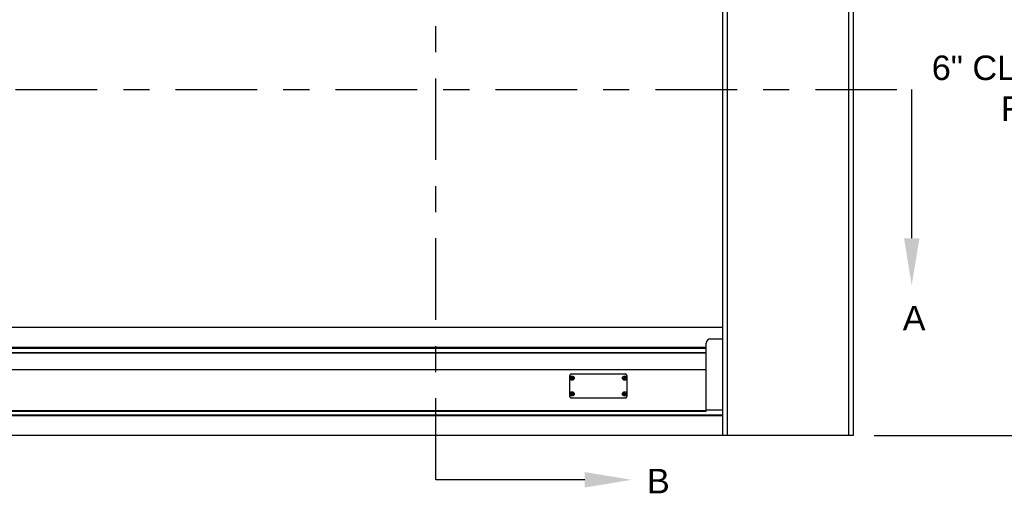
# Model space of a CAD drawing. Header units: inches. Extents: x 170 to 312, y 215 to 248.
# Tile 179 of 216: x 227.94 to 231.71, y 220.19 to 222.01. Entities that reach past the tile are written whole.
import ezdxf
from ezdxf import colors
from ezdxf.entities.mleader import LeaderData, LeaderLine
from ezdxf.math import Vec2, Vec3

# ---------------------------------------------------------------- set-up
doc = ezdxf.new("R2010")
doc.units = ezdxf.units.IN
doc.header["$LTSCALE"] = 0.25
doc.header["$MEASUREMENT"] = 0
doc.linetypes.add('CENTER', pattern=[2, 1.25, -0.25, 0.25, -0.25])
for name, color, linetype in [('ANNOTATIONS', 1, 'Continuous'), ('SECTION CUTS', 6, 'CENTER'), ('STANDARD MOTOR RH', 7, 'Continuous')]:
    doc.layers.add(name, color=color, linetype=linetype)
doc.styles.add('ARIAL', font='arial.ttf', dxfattribs={"height": 0.09375})
doc.styles.get("Standard").update_dxf_attribs({"font": 'romans.shx'})

msp = doc.modelspace()

# ---------------------------------------------------------------- linework, layer by layer
at = {"layer": 'ANNOTATIONS'}
msp.add_line((231.20706, 220.41351), (232.78838, 220.41351), dxfattribs=at)
at = {"layer": 'SECTION CUTS'}
for p, q in [((229.52934, 220.24435), (229.52934, 225.20021)), ((224.85718, 221.7392), (231.35117, 221.7392))]:
    msp.add_line(p, q, dxfattribs=at)
at = {"layer": 'STANDARD MOTOR RH'}
for p, q in [((230.64452, 223.69873), (230.64452, 220.41351)), ((231.10877, 223.69476), (231.10877, 220.41351)), ((231.12665, 223.69476), (231.12665, 220.41351)), ((230.62665, 223.53851), (230.62665, 220.41351)), ((225.62665, 220.82843), (230.62665, 220.82843)), ((230.56415, 220.72853), (230.56415, 220.76819)), ((230.57977, 220.78382), (230.62665, 220.78382)), ((225.68915, 220.75248), (230.56415, 220.75248)), ((225.68915, 220.75186), (230.56415, 220.75186)), ((225.68915, 220.74793), (230.56415, 220.74793)), ((225.68915, 220.73038), (230.56415, 220.73038)), ((230.56415, 220.73008), (225.68915, 220.73008)), ((230.56415, 220.50538), (230.56415, 220.72839)), ((230.56415, 220.66546), (225.68915, 220.66546)), ((230.04801, 220.64988), (230.25401, 220.64988)), ((230.04176, 220.56385), (230.04176, 220.64363)), ((230.04555, 220.6333), (230.04961, 220.63444)), ((230.04637, 220.63132), (230.05006, 220.63338)), ((230.04756, 220.63813), (230.04961, 220.63444)), ((230.04961, 220.63444), (230.04887, 220.63475)), ((230.04954, 220.63894), (230.05068, 220.63489)), ((230.04961, 220.63444), (230.05068, 220.63489)), ((230.04961, 220.63444), (230.05006, 220.63338)), ((230.04975, 220.63263), (230.05006, 220.63338)), ((230.05112, 220.63382), (230.05006, 220.63338)), ((230.0512, 220.62932), (230.05006, 220.63338)), ((230.05437, 220.63694), (230.05068, 220.63489)), ((230.05099, 220.63563), (230.05068, 220.63489)), ((230.05112, 220.63382), (230.05068, 220.63489)), ((230.05518, 220.63496), (230.05112, 220.63382)), ((230.05112, 220.63382), (230.05187, 220.63351)), ((230.05318, 220.63013), (230.05112, 220.63382)), ((230.24683, 220.6333), (230.25089, 220.63444)), ((230.24765, 220.63132), (230.25134, 220.63338)), ((230.24884, 220.63813), (230.25089, 220.63444)), ((230.25089, 220.63444), (230.25015, 220.63475)), ((230.25082, 220.63894), (230.25196, 220.63489)), ((230.25089, 220.63444), (230.25196, 220.63489)), ((230.25089, 220.63444), (230.25134, 220.63338)), ((230.25103, 220.63263), (230.25134, 220.63338)), ((230.2524, 220.63382), (230.25134, 220.63338)), ((230.25248, 220.62932), (230.25134, 220.63338)), ((230.25564, 220.63694), (230.25196, 220.63489)), ((230.25227, 220.63563), (230.25196, 220.63489)), ((230.2524, 220.63382), (230.25196, 220.63489)), ((230.25646, 220.63496), (230.2524, 220.63382)), ((230.2524, 220.63382), (230.25315, 220.63351)), ((230.25446, 220.63013), (230.2524, 220.63382)), ((230.26026, 220.64363), (230.26026, 220.56385)), ((230.04555, 220.57252), (230.04961, 220.57367)), ((230.04637, 220.57054), (230.05006, 220.5726)), ((230.04756, 220.57735), (230.04961, 220.57367)), ((230.04961, 220.57367), (230.04887, 220.57398)), ((230.04954, 220.57817), (230.05068, 220.57411)), ((230.04961, 220.57367), (230.05068, 220.57411)), ((230.04961, 220.57367), (230.05006, 220.5726)), ((230.04975, 220.57185), (230.05006, 220.5726)), ((230.05112, 220.57304), (230.05006, 220.5726)), ((230.0512, 220.56854), (230.05006, 220.5726)), ((230.05437, 220.57616), (230.05068, 220.57411)), ((230.05099, 220.57485), (230.05068, 220.57411)), ((230.05112, 220.57304), (230.05068, 220.57411)), ((230.05518, 220.57418), (230.05112, 220.57304)), ((230.05318, 220.56936), (230.05112, 220.57304)), ((230.05112, 220.57304), (230.05187, 220.57273)), ((230.24683, 220.57252), (230.25089, 220.57367)), ((230.24765, 220.57054), (230.25134, 220.5726)), ((230.24884, 220.57735), (230.25089, 220.57367)), ((230.25089, 220.57367), (230.25015, 220.57398)), ((230.25082, 220.57817), (230.25196, 220.57411)), ((230.25089, 220.57367), (230.25196, 220.57411)), ((230.25089, 220.57367), (230.25134, 220.5726)), ((230.25103, 220.57185), (230.25134, 220.5726)), ((230.2524, 220.57304), (230.25134, 220.5726)), ((230.25248, 220.56854), (230.25134, 220.5726)), ((230.25564, 220.57616), (230.25196, 220.57411)), ((230.25227, 220.57485), (230.25196, 220.57411)), ((230.2524, 220.57304), (230.25196, 220.57411)), ((230.25646, 220.57418), (230.2524, 220.57304)), ((230.2524, 220.57304), (230.25315, 220.57273)), ((230.25446, 220.56936), (230.2524, 220.57304)), ((230.25401, 220.5576), (230.04801, 220.5576)), ((230.56415, 220.50851), (225.68915, 220.50851)), ((230.56415, 220.50538), (225.68915, 220.50538)), ((230.56415, 220.5129), (230.62665, 220.5129)), ((230.62665, 220.49188), (225.62665, 220.49188)), ((230.62665, 220.49008), (225.62665, 220.49008)), ((230.62665, 220.48946), (225.62665, 220.48946)), ((231.12665, 220.41351), (225.12665, 220.41351)), ((231.12665, 220.41351), (230.62665, 220.41351))]:
    msp.add_line(p, q, dxfattribs=at)
for centre, radius in [((230.05037, 220.63413), 0.00844), ((230.05037, 220.63413), 0.00805), ((230.25165, 220.63413), 0.00844), ((230.25165, 220.63413), 0.00805), ((230.05037, 220.57335), 0.00844), ((230.05037, 220.57335), 0.00805), ((230.25165, 220.57335), 0.00844), ((230.25165, 220.57335), 0.00805)]:
    msp.add_circle(centre, radius, dxfattribs=at)
for centre, radius, start, end in [((230.57977, 220.76819), 0.01563, 90, 180), ((230.04801, 220.64363), 0.00625, 90, 180), ((230.25401, 220.64363), 0.00625, 0, 90), ((230.10083, 220.51172), 0.13356, 112.89319, 114.44637), ((230.0649, 220.64013), 0.02052, 199.44524, 205.42354), ((229.99984, 220.75613), 0.1332, 290.44856, 292.00631), ((230.05638, 220.61959), 0.02053, 109.47192, 115.4439), ((230.1711, 220.68416), 0.13184, 200.43712, 202.01053), ((229.93007, 220.5846), 0.13125, 22.88182, 24.46252), ((230.17256, 220.68445), 0.13329, 202.87512, 204.43148), ((230.10192, 220.50956), 0.13597, 110.47137, 111.99695), ((230.04434, 220.64873), 0.02059, 289.47383, 295.4325), ((229.99946, 220.75758), 0.13469, 292.8997, 294.43986), ((229.92589, 220.58264), 0.13586, 20.4604, 21.98725), ((230.03594, 220.62816), 0.02041, 19.45715, 25.4697), ((230.30211, 220.51172), 0.13356, 112.89319, 114.44637), ((230.26618, 220.64013), 0.02052, 199.44524, 205.42354), ((230.20111, 220.75613), 0.1332, 290.44856, 292.00631), ((230.25766, 220.61959), 0.02053, 109.47192, 115.4439), ((230.37238, 220.68416), 0.13184, 200.43712, 202.01053), ((230.13135, 220.5846), 0.13125, 22.88182, 24.46252), ((230.37383, 220.68445), 0.13329, 202.87512, 204.43148), ((230.3032, 220.50956), 0.13597, 110.47137, 111.99695), ((230.24561, 220.64873), 0.02059, 289.47383, 295.4325), ((230.20169, 220.75541), 0.13231, 292.8859, 294.45366), ((230.12717, 220.58264), 0.13586, 20.4604, 21.98725), ((230.23722, 220.62816), 0.02041, 19.45715, 25.4697), ((230.10011, 220.45254), 0.1318, 112.87864, 114.45242), ((230.06489, 220.57935), 0.0205, 199.43955, 205.42323), ((229.99984, 220.69535), 0.1332, 290.44856, 292.00631), ((230.05638, 220.55881), 0.02053, 109.47192, 115.4439), ((230.17099, 220.62334), 0.13172, 200.43468, 202.00961), ((229.92962, 220.52362), 0.13174, 22.88478, 24.45956), ((230.17226, 220.62355), 0.13297, 202.87518, 204.43514), ((230.10192, 220.44878), 0.13597, 110.47137, 111.99695), ((229.99896, 220.69794), 0.13593, 292.90674, 294.43283), ((229.92628, 220.52202), 0.13544, 20.45802, 21.98963), ((230.03592, 220.56738), 0.02042, 19.45665, 25.46419), ((230.30139, 220.45254), 0.1318, 112.87864, 114.45242), ((230.26617, 220.57935), 0.0205, 199.43955, 205.42323), ((230.20111, 220.69535), 0.1332, 290.44856, 292.00631), ((230.25766, 220.55881), 0.02053, 109.47192, 115.4439), ((230.37227, 220.62334), 0.13172, 200.43468, 202.00961), ((230.1309, 220.52362), 0.13174, 22.88478, 24.45956), ((230.37354, 220.62355), 0.13297, 202.87518, 204.43514), ((230.3032, 220.44878), 0.13597, 110.47137, 111.99695), ((230.20119, 220.69577), 0.13356, 292.89319, 294.44637), ((230.12756, 220.52202), 0.13544, 20.45802, 21.98963), ((230.2372, 220.56738), 0.02042, 19.45665, 25.46419), ((230.04801, 220.56385), 0.00625, 180, 270), ((230.04439, 220.58784), 0.02047, 289.44856, 295.44326), ((230.24566, 220.58784), 0.02047, 289.44856, 295.44326), ((230.25401, 220.56385), 0.00625, 270, 0)]:
    msp.add_arc(centre, radius, start, end, dxfattribs=at)

# ---------------------------------------------------------------- texts
at = {"layer": 'ANNOTATIONS', "insert": (232.38409, 221.73136), "char_height": 0.09375, "attachment_point": 6, "style": 'ARIAL'}
msp.add_mtext('6" CLEARANCE\\PREQUIRED', dxfattribs=at)
at = {"layer": 'SECTION CUTS', "style": 'ARIAL'}
for s, p in [('A', (231.31669, 220.81677)), ('B', (230.33736, 220.19265))]:
    msp.add_text(s, height=0.09375, dxfattribs=at).set_placement(p)

# ---------------------------------------------------------------- leaders
at = {"layer": 'SECTION CUTS'}
ml = msp.add_multileader_mtext('Standard', dxfattribs=at)
ml.set_content('', color=256)
ml.set_leader_properties()
ml.build(insert=Vec2(0, 0))
ml.multileader.update_dxf_attribs({"dogleg_length": 0, "arrow_head_size": 0.18})
ctx = ml.context
ctx.base_point, ctx.char_height, ctx.arrow_head_size, ctx.landing_gap_size, ctx.plane_origin = Vec3(231.35117, 221.7392), 0.18, 0.18, 0, Vec3(231.35117, 220.98968)
notes = []
notes.append((ctx, [(0, (1, 1, 0), (231.35117, 221.7392), (1, 0), 0, [(0, [(231.35117, 220.98968)], 0, [])])]))
ctx.mtext.insert, ctx.mtext.flow_direction = Vec3(231.35117, 221.8292), 5
ml = msp.add_multileader_mtext('Standard', dxfattribs=at)
ml.set_content('', color=256)
ml.set_leader_properties()
ml.build(insert=Vec2(0, 0))
ml.multileader.update_dxf_attribs({"dogleg_length": 0, "arrow_head_size": 0.18})
ctx = ml.context
ctx.base_point, ctx.char_height, ctx.arrow_head_size, ctx.landing_gap_size, ctx.plane_origin, ctx.plane_x_axis, ctx.plane_y_axis = Vec3(229.52934, 220.24435), 0.18, 0.18, 0, Vec3(230.27886, 220.24435), Vec3(0, 1), Vec3(-1, 0)
notes.append((ctx, [(0, (1, 1, 0), (229.52934, 220.24435), (1, 0), 0, [(0, [(230.27886, 220.24435)], 0, [])])]))
ctx.mtext.insert, ctx.mtext.text_direction, ctx.mtext.rotation, ctx.mtext.flow_direction = Vec3(229.43934, 220.24435), Vec3(0, 1), 1.5707963, 5
for ctx, leaders in notes:
    for number, flags, end, landing, length, lines in leaders:
        leader = LeaderData()
        leader.index, (leader.has_last_leader_line, leader.has_dogleg_vector, leader.attachment_direction) = number, flags
        leader.last_leader_point, leader.dogleg_vector, leader.dogleg_length = Vec3(end), Vec3(landing), length
        for number, points, colour, breaks in lines:
            line = LeaderLine()
            line.index, line.vertices, line.color, line.breaks = number, Vec3.list(points), colors.encode_raw_color(colour), breaks
            leader.lines.append(line)
        ctx.leaders.append(leader)

doc.saveas('drawing.dxf')
